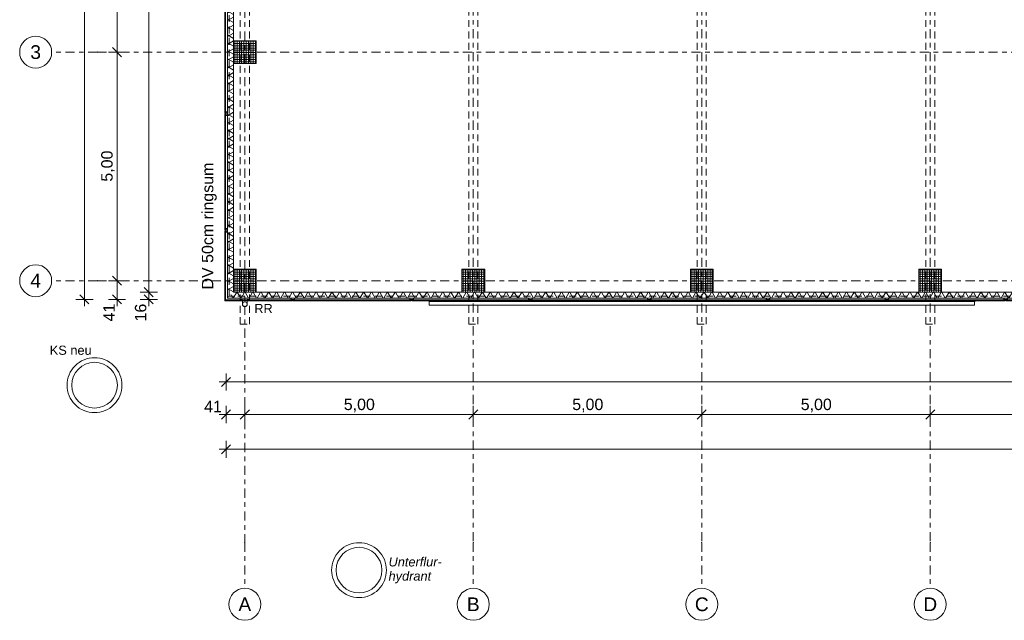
# Model space of a CAD drawing. Header units: metres. Extents: x -167 to 233, y -155 to 122.
# Tile 6 of 215: x 13 to 34, y 21 to 34. Entities that reach past the tile are written whole.
import ezdxf
from ezdxf.enums import TextEntityAlignment as Align

# ---------------------------------------------------------------- set-up
doc = ezdxf.new("R2010")
doc.units = ezdxf.units.M
doc.header["$MEASUREMENT"] = 0
for name, pattern in [('Raster', [0.4, 0.2, -0.1, 0, -0.1]), ('Strichlinie eng', [0.23, 0.15, -0.08]), ('Untersicht', [0.2, 0.15, -0.05])]:
    doc.linetypes.add(name, pattern=pattern)
for name, color, linetype in [('10 Fassade', 7, 'Continuous'), ('10 Stütze', 7, 'Continuous'), ('10 Wand außen', 7, 'Continuous'), ('20 Träger', 7, 'Continuous'), ('30 Dachentwässerung', 7, 'Continuous'), ('50 Staffage', 7, 'Continuous'), ('70 Kanal', 7, 'Continuous'), ('90 Achsraster', 7, 'Continuous'), ('90 Allgemein Beschriftung', 7, 'Continuous'), ('94 Genehmigungsplanung Bemaßung', 7, 'Continuous')]:
    doc.layers.add(name, color=color, linetype=linetype)
doc.styles.add('ERSTELLTER_STIL_1', font='arial.ttf')
doc.styles.add('ERSTELLTER_STIL_2', font='arial.ttf')
doc.styles.add('ERSTELLTER_STIL_4', font='arial.ttf')
doc.dimstyles.new('ERSTELLTER_STIL__1', dxfattribs={"dimtxt": 0.25, "dimasz": 0.19, "dimexe": 0.18, "dimexo": 0.1, "dimgap": 0, "dimtad": 1, "dimtih": 1, "dimtoh": 1, "dimzin": 0, "dimdsep": 46, "dimtxsty": 'ERSTELLTER_STIL_1', "dimblk": 'ARROWHEAD_6', "dimblk1": 'ARROWHEAD_6', "dimblk2": 'ARROWHEAD_6', "dimcen": 0.09, "dimclrd": 7, "dimclre": 7, "dimclrt": 7, "dimazin": 0, "dimtfac": 1, "dimtdec": 4, "dimtmove": 0, "dimatfit": 3, "dimfxl": 1, "dimtolj": 1, "dimtzin": 0, "dimarcsym": 0})
doc.dimstyles.new('ERSTELLTER_STIL__2', dxfattribs={"dimtxt": 0.25, "dimasz": 0.19, "dimexe": 0.18, "dimexo": 0.1, "dimgap": 0, "dimtad": 1, "dimzin": 0, "dimdsep": 46, "dimtxsty": 'ERSTELLTER_STIL_1', "dimblk": 'ARROWHEAD_6', "dimblk1": 'ARROWHEAD_6', "dimblk2": 'ARROWHEAD_6', "dimcen": 0.09, "dimclrd": 7, "dimclre": 7, "dimclrt": 7, "dimazin": 0, "dimtfac": 1, "dimtdec": 4, "dimtmove": 0, "dimatfit": 3, "dimfxl": 1, "dimtolj": 1, "dimtzin": 0, "dimarcsym": 0})
pattern_1 = [(0, (27236.132094, 33357.27905), (0, 0.05), []), (90, (27236.132094, 33357.27905), (-0.05, 0), [])]
pattern_2 = [(60, (0, 0), (-0.1299038, 0.075), []), (120, (0, 0), (0.1299038, 0.075), [])]

# ---------------------------------------------------------------- blocks, each defined once
blk = doc.blocks.new('Standard-Rastermarker_137')
at = {"layer": '90 Achsraster', "color": 14, "linetype": 'Raster', "lineweight": 18, "true_color": 0xa80000}
for p, q in [((1, 0), (24.731, 0)), ((24.731, 0), (25.731, 0))]:
    blk.add_line(p, q, dxfattribs=at)
at = {"layer": '90 Achsraster', "color": 14, "linetype": 'Continuous', "lineweight": 18, "true_color": 0xa80000, "flags": 128}
blk.add_lwpolyline([(26.431, 0, 1), (25.731, 0, 1)], format="xyb", close=True, dxfattribs=at)
at = {"layer": '90 Achsraster', "color": 14, "linetype": 'Raster', "lineweight": 18, "true_color": 0xa80000}
blk.add_point((24.731, 0), dxfattribs=at)
blk.add_point((24.731, 0), dxfattribs=at)
at = {"layer": '90 Achsraster', "color": 14, "lineweight": 18, "true_color": 0xa80000, "style": 'ERSTELLTER_STIL_2'}
for tag, p in [('AC_MarkerText_1_0', (-0.569, -0.069)), ('AC_MarkerText_1_1', (25.862, -0.069))]:
    blk.add_attdef(tag, text='', height=0.3, rotation=90, dxfattribs=at).set_placement(p, align=Align.TOP_CENTER)
blk = doc.blocks.new('Standard-Rastermarker_138')
at = {"layer": '90 Achsraster', "color": 14, "linetype": 'Raster', "lineweight": 18, "true_color": 0xa80000}
for p, q in [((1, 0), (24.681, 0)), ((24.681, 0), (25.681, 0))]:
    blk.add_line(p, q, dxfattribs=at)
at = {"layer": '90 Achsraster', "color": 14, "linetype": 'Continuous', "lineweight": 18, "true_color": 0xa80000, "flags": 128}
blk.add_lwpolyline([(26.381, 0, 1), (25.681, 0, 1)], format="xyb", close=True, dxfattribs=at)
at = {"layer": '90 Achsraster', "color": 14, "linetype": 'Raster', "lineweight": 18, "true_color": 0xa80000}
blk.add_point((24.681, 0), dxfattribs=at)
blk.add_point((24.681, 0), dxfattribs=at)
at = {"layer": '90 Achsraster', "color": 14, "lineweight": 18, "true_color": 0xa80000, "style": 'ERSTELLTER_STIL_2'}
for tag, p in [('AC_MarkerText_1_0', (-0.569, -0.069)), ('AC_MarkerText_1_1', (25.812, -0.069))]:
    blk.add_attdef(tag, text='', height=0.3, rotation=90, dxfattribs=at).set_placement(p, align=Align.TOP_CENTER)
blk = doc.blocks.new('Text 3D 27')
at = {"layer": '50 Staffage', "color": 1, "linetype": 'Continuous', "lineweight": 18, "true_color": 0xf50000}
for q in [(0, 0), (11.938, -0.079)]:
    blk.add_line((11.938, 0), q, dxfattribs=at)
at = {"layer": '50 Staffage', "color": 1, "linetype": 'Continuous', "lineweight": 18, "true_color": 0xf50000, "flags": 128}
blk.add_lwpolyline([(0, 0), (0, -0.079), (11.938, -0.079), (11.938, 0)], close=True, dxfattribs=at)
at = {"layer": '50 Staffage', "color": 1, "linetype": 'Continuous', "lineweight": 18, "true_color": 0xf50000}
blk.add_point((11.938, 0), dxfattribs=at)
blk = doc.blocks.new('Standard-Rastermarker_139')
at = {"layer": '90 Achsraster', "color": 14, "linetype": 'Raster', "lineweight": 18, "true_color": 0xa80000}
for q in [(0, 0), (45.443, 0)]:
    blk.add_line((1, 0), q, dxfattribs=at)
at = {"layer": '90 Achsraster', "color": 14, "linetype": 'Continuous', "lineweight": 18, "true_color": 0xa80000, "flags": 128}
blk.add_lwpolyline([(0, 0, 1), (-0.7, 0, 1)], format="xyb", close=True, dxfattribs=at)
at = {"layer": '90 Achsraster', "color": 14, "linetype": 'Raster', "lineweight": 18, "true_color": 0xa80000}
blk.add_point((1, 0), dxfattribs=at)
blk.add_point((1, 0), dxfattribs=at)
at = {"layer": '90 Achsraster', "color": 14, "lineweight": 18, "true_color": 0xa80000, "style": 'ERSTELLTER_STIL_2'}
for tag, p in [('AC_MarkerText_1_0', (-0.35, 0.15)), ('AC_MarkerText_1_1', (46.793, 0.15))]:
    blk.add_attdef(tag, text='', height=0.3, dxfattribs=at).set_placement(p, align=Align.TOP_CENTER)
blk = doc.blocks.new('Rechteck Raster Kassetten Fassade - ACB_3')
at = {"layer": '10 Fassade', "linetype": 'Continuous', "lineweight": 18}
h = blk.add_hatch(dxfattribs=at)
h.set_pattern_fill('Dämmung__weich_0001', color=8, style=0, pattern_type=2)
h.set_pattern_definition(pattern_2)
h.paths.add_polyline_path([(0, 0), (15.5, 0), (15.63, 0.13), (-0.13, 0.13)])
at = {"layer": '10 Fassade', "linetype": 'Continuous', "lineweight": 0, "true_color": 0x9e9e9e}
for points in [[(9.06, 0.19), (9.06, 0.17), (11.59, 0.17), (11.59, 0.19)], [(11.61, 0.19), (11.61, 0.17), (14.14, 0.17), (14.14, 0.19)], [(14.16, 0.19), (14.16, 0.17), (15.67, 0.17), (15.69, 0.19)]]:
    blk.add_hatch(color=253, dxfattribs=at).paths.add_polyline_path(points)
h = blk.add_hatch(color=253, dxfattribs=at)
h.paths.add_polyline_path([(11.64, 0.13), (11.64, 0.17), (11.56, 0.17), (11.56, 0.13)])
h.paths.add_polyline_path([(11.565, 0.165), (11.635, 0.165), (11.635, 0.135), (11.565, 0.135)], flags=0)
h = blk.add_hatch(color=253, dxfattribs=at)
h.paths.add_polyline_path([(14.19, 0.13), (14.19, 0.17), (14.11, 0.17), (14.11, 0.13)])
h.paths.add_polyline_path([(14.115, 0.165), (14.185, 0.165), (14.185, 0.135), (14.115, 0.135)], flags=0)
at = {"layer": '10 Fassade', "color": 7, "linetype": 'Continuous', "lineweight": 13}
for p, q in [((15.63, 0.13), (-0.13, 0.13)), ((0, 0), (15.5, 0)), ((11.59, 0.19), (9.06, 0.19)), ((11.59, 0.19), (9.06, 0.19)), ((9.06, 0.17), (11.59, 0.17)), ((9.06, 0.17), (11.59, 0.17)), ((11.64, 0.17), (11.56, 0.17)), ((11.56, 0.17), (11.56, 0.13)), ((11.64, 0.17), (11.56, 0.17)), ((11.56, 0.17), (11.56, 0.13)), ((11.64, 0.13), (11.56, 0.13)), ((11.64, 0.13), (11.56, 0.13)), ((11.565, 0.165), (11.565, 0.135)), ((11.635, 0.165), (11.565, 0.165)), ((11.565, 0.165), (11.565, 0.135)), ((11.635, 0.165), (11.565, 0.165)), ((11.635, 0.135), (11.565, 0.135)), ((11.635, 0.135), (11.565, 0.135)), ((11.59, 0.17), (11.59, 0.19)), ((11.59, 0.17), (11.59, 0.19)), ((14.14, 0.19), (11.61, 0.19)), ((11.61, 0.19), (11.61, 0.17)), ((14.14, 0.19), (11.61, 0.19)), ((11.61, 0.19), (11.61, 0.17)), ((11.61, 0.17), (14.14, 0.17)), ((11.61, 0.17), (14.14, 0.17)), ((11.635, 0.165), (11.635, 0.135)), ((11.635, 0.165), (11.635, 0.135)), ((11.64, 0.17), (11.64, 0.13)), ((11.64, 0.17), (11.64, 0.13)), ((14.19, 0.17), (14.11, 0.17)), ((14.11, 0.17), (14.11, 0.13)), ((14.19, 0.17), (14.11, 0.17)), ((14.11, 0.17), (14.11, 0.13)), ((14.19, 0.13), (14.11, 0.13)), ((14.19, 0.13), (14.11, 0.13)), ((14.115, 0.165), (14.115, 0.135)), ((14.185, 0.165), (14.115, 0.165)), ((14.115, 0.165), (14.115, 0.135)), ((14.185, 0.165), (14.115, 0.165)), ((14.185, 0.135), (14.115, 0.135)), ((14.185, 0.135), (14.115, 0.135)), ((14.14, 0.17), (14.14, 0.19)), ((14.14, 0.17), (14.14, 0.19)), ((15.69, 0.19), (14.16, 0.19)), ((14.16, 0.19), (14.16, 0.17)), ((15.69, 0.19), (14.16, 0.19)), ((14.16, 0.19), (14.16, 0.17)), ((14.16, 0.17), (15.67, 0.17)), ((14.16, 0.17), (15.67, 0.17)), ((14.185, 0.165), (14.185, 0.135)), ((14.185, 0.165), (14.185, 0.135)), ((14.19, 0.17), (14.19, 0.13)), ((14.19, 0.17), (14.19, 0.13)), ((15.67, 0.17), (15.69, 0.19)), ((15.67, 0.17), (15.69, 0.19))]:
    blk.add_line(p, q, dxfattribs=at)
at = {"layer": '10 Fassade', "color": 7, "linetype": 'Strichlinie eng', "lineweight": 13}
blk.add_line((15.59, 0.09), (-0.09, 0.09), dxfattribs=at)
blk = doc.blocks.new('Rechteck Raster Kassetten Fassade - ACB_4')
at = {"layer": '10 Fassade', "linetype": 'Continuous', "lineweight": 0, "true_color": 0x9e9e9e}
for points in [[(-0.19, 0.19), (-0.17, 0.17), (1.29, 0.17), (1.29, 0.19)], [(1.31, 0.19), (1.31, 0.17), (3.89, 0.17), (3.89, 0.19)], [(3.91, 0.19), (3.91, 0.17), (6.49, 0.17), (6.49, 0.19)], [(6.51, 0.19), (6.51, 0.17), (9.09, 0.17), (9.09, 0.19)], [(9.11, 0.19), (9.11, 0.17), (11.69, 0.17), (11.69, 0.19)], [(11.71, 0.19), (11.71, 0.17), (14.29, 0.17), (14.29, 0.19)], [(14.31, 0.19), (14.31, 0.17), (16.89, 0.17), (16.89, 0.19)], [(16.91, 0.19), (16.91, 0.17), (19.49, 0.17), (19.49, 0.19)], [(19.51, 0.19), (19.51, 0.17), (20.25, 0.17), (20.25, 0.19)]]:
    blk.add_hatch(color=253, dxfattribs=at).paths.add_polyline_path(points)
at = {"layer": '10 Fassade', "linetype": 'Continuous', "lineweight": 18}
h = blk.add_hatch(dxfattribs=at)
h.set_pattern_fill('Dämmung__weich_0001', color=8, style=0, pattern_type=2)
h.set_pattern_definition(pattern_2)
h.paths.add_polyline_path([(0, 0), (20.25, 0), (20.25, 0.13), (-0.13, 0.13)])
at = {"layer": '10 Fassade', "linetype": 'Continuous', "lineweight": 0, "true_color": 0x9e9e9e}
h = blk.add_hatch(color=253, dxfattribs=at)
h.paths.add_polyline_path([(1.34, 0.13), (1.34, 0.17), (1.26, 0.17), (1.26, 0.13)])
h.paths.add_polyline_path([(1.265, 0.165), (1.335, 0.165), (1.335, 0.135), (1.265, 0.135)], flags=0)
h = blk.add_hatch(color=253, dxfattribs=at)
h.paths.add_polyline_path([(3.94, 0.13), (3.94, 0.17), (3.86, 0.17), (3.86, 0.13)])
h.paths.add_polyline_path([(3.865, 0.165), (3.935, 0.165), (3.935, 0.135), (3.865, 0.135)], flags=0)
h = blk.add_hatch(color=253, dxfattribs=at)
h.paths.add_polyline_path([(6.54, 0.13), (6.54, 0.17), (6.46, 0.17), (6.46, 0.13)])
h.paths.add_polyline_path([(6.465, 0.165), (6.535, 0.165), (6.535, 0.135), (6.465, 0.135)], flags=0)
h = blk.add_hatch(color=253, dxfattribs=at)
h.paths.add_polyline_path([(9.14, 0.13), (9.14, 0.17), (9.06, 0.17), (9.06, 0.13)])
h.paths.add_polyline_path([(9.065, 0.165), (9.135, 0.165), (9.135, 0.135), (9.065, 0.135)], flags=0)
h = blk.add_hatch(color=253, dxfattribs=at)
h.paths.add_polyline_path([(11.74, 0.13), (11.74, 0.17), (11.66, 0.17), (11.66, 0.13)])
h.paths.add_polyline_path([(11.665, 0.165), (11.735, 0.165), (11.735, 0.135), (11.665, 0.135)], flags=0)
h = blk.add_hatch(color=253, dxfattribs=at)
h.paths.add_polyline_path([(14.34, 0.13), (14.34, 0.17), (14.26, 0.17), (14.26, 0.13)])
h.paths.add_polyline_path([(14.265, 0.165), (14.335, 0.165), (14.335, 0.135), (14.265, 0.135)], flags=0)
h = blk.add_hatch(color=253, dxfattribs=at)
h.paths.add_polyline_path([(16.94, 0.13), (16.94, 0.17), (16.86, 0.17), (16.86, 0.13)])
h.paths.add_polyline_path([(16.865, 0.165), (16.935, 0.165), (16.935, 0.135), (16.865, 0.135)], flags=0)
h = blk.add_hatch(color=253, dxfattribs=at)
h.paths.add_polyline_path([(19.54, 0.13), (19.54, 0.17), (19.46, 0.17), (19.46, 0.13)])
h.paths.add_polyline_path([(19.465, 0.165), (19.535, 0.165), (19.535, 0.135), (19.465, 0.135)], flags=0)
at = {"layer": '10 Fassade', "color": 7, "linetype": 'Continuous', "lineweight": 13}
for p, q in [((1.29, 0.19), (-0.19, 0.19)), ((-0.19, 0.19), (-0.17, 0.17)), ((1.29, 0.19), (-0.19, 0.19)), ((-0.19, 0.19), (-0.17, 0.17)), ((-0.17, 0.17), (1.29, 0.17)), ((-0.17, 0.17), (1.29, 0.17)), ((20.25, 0.13), (-0.13, 0.13)), ((0, 0), (20.25, 0)), ((1.34, 0.17), (1.26, 0.17)), ((1.26, 0.17), (1.26, 0.13)), ((1.34, 0.17), (1.26, 0.17)), ((1.26, 0.17), (1.26, 0.13)), ((1.34, 0.13), (1.26, 0.13)), ((1.34, 0.13), (1.26, 0.13)), ((1.265, 0.165), (1.265, 0.135)), ((1.335, 0.165), (1.265, 0.165)), ((1.265, 0.165), (1.265, 0.135)), ((1.335, 0.165), (1.265, 0.165)), ((1.335, 0.135), (1.265, 0.135)), ((1.335, 0.135), (1.265, 0.135)), ((1.29, 0.17), (1.29, 0.19)), ((1.29, 0.17), (1.29, 0.19)), ((3.89, 0.19), (1.31, 0.19)), ((1.31, 0.19), (1.31, 0.17)), ((3.89, 0.19), (1.31, 0.19)), ((1.31, 0.19), (1.31, 0.17)), ((1.31, 0.17), (3.89, 0.17)), ((1.31, 0.17), (3.89, 0.17)), ((1.335, 0.165), (1.335, 0.135)), ((1.335, 0.165), (1.335, 0.135)), ((1.34, 0.17), (1.34, 0.13)), ((1.34, 0.17), (1.34, 0.13)), ((3.94, 0.17), (3.86, 0.17)), ((3.86, 0.17), (3.86, 0.13)), ((3.94, 0.17), (3.86, 0.17)), ((3.86, 0.17), (3.86, 0.13)), ((3.94, 0.13), (3.86, 0.13)), ((3.94, 0.13), (3.86, 0.13)), ((3.865, 0.165), (3.865, 0.135)), ((3.935, 0.165), (3.865, 0.165)), ((3.865, 0.165), (3.865, 0.135)), ((3.935, 0.165), (3.865, 0.165)), ((3.935, 0.135), (3.865, 0.135)), ((3.935, 0.135), (3.865, 0.135)), ((3.89, 0.17), (3.89, 0.19)), ((3.89, 0.17), (3.89, 0.19)), ((6.49, 0.19), (3.91, 0.19)), ((3.91, 0.19), (3.91, 0.17)), ((6.49, 0.19), (3.91, 0.19)), ((3.91, 0.19), (3.91, 0.17)), ((3.91, 0.17), (6.49, 0.17)), ((3.91, 0.17), (6.49, 0.17)), ((3.935, 0.165), (3.935, 0.135)), ((3.935, 0.165), (3.935, 0.135)), ((3.94, 0.17), (3.94, 0.13)), ((3.94, 0.17), (3.94, 0.13)), ((6.54, 0.17), (6.46, 0.17)), ((6.46, 0.17), (6.46, 0.13)), ((6.54, 0.17), (6.46, 0.17)), ((6.46, 0.17), (6.46, 0.13)), ((6.54, 0.13), (6.46, 0.13)), ((6.54, 0.13), (6.46, 0.13)), ((6.465, 0.165), (6.465, 0.135)), ((6.535, 0.165), (6.465, 0.165)), ((6.465, 0.165), (6.465, 0.135)), ((6.535, 0.165), (6.465, 0.165)), ((6.535, 0.135), (6.465, 0.135)), ((6.535, 0.135), (6.465, 0.135)), ((6.49, 0.17), (6.49, 0.19)), ((6.49, 0.17), (6.49, 0.19)), ((9.09, 0.19), (6.51, 0.19)), ((6.51, 0.19), (6.51, 0.17)), ((9.09, 0.19), (6.51, 0.19)), ((6.51, 0.19), (6.51, 0.17)), ((6.51, 0.17), (9.09, 0.17)), ((6.51, 0.17), (9.09, 0.17)), ((6.535, 0.165), (6.535, 0.135)), ((6.535, 0.165), (6.535, 0.135)), ((6.54, 0.17), (6.54, 0.13)), ((6.54, 0.17), (6.54, 0.13)), ((9.14, 0.17), (9.06, 0.17)), ((9.06, 0.17), (9.06, 0.13)), ((9.14, 0.17), (9.06, 0.17)), ((9.06, 0.17), (9.06, 0.13)), ((9.14, 0.13), (9.06, 0.13)), ((9.14, 0.13), (9.06, 0.13)), ((9.065, 0.165), (9.065, 0.135)), ((9.135, 0.165), (9.065, 0.165)), ((9.065, 0.165), (9.065, 0.135)), ((9.135, 0.165), (9.065, 0.165)), ((9.135, 0.135), (9.065, 0.135)), ((9.135, 0.135), (9.065, 0.135)), ((9.09, 0.17), (9.09, 0.19)), ((9.09, 0.17), (9.09, 0.19)), ((11.69, 0.19), (9.11, 0.19)), ((9.11, 0.19), (9.11, 0.17)), ((11.69, 0.19), (9.11, 0.19)), ((9.11, 0.19), (9.11, 0.17)), ((9.11, 0.17), (11.69, 0.17)), ((9.11, 0.17), (11.69, 0.17)), ((9.135, 0.165), (9.135, 0.135)), ((9.135, 0.165), (9.135, 0.135)), ((9.14, 0.17), (9.14, 0.13)), ((9.14, 0.17), (9.14, 0.13)), ((11.74, 0.17), (11.66, 0.17)), ((11.66, 0.17), (11.66, 0.13)), ((11.74, 0.17), (11.66, 0.17)), ((11.66, 0.17), (11.66, 0.13)), ((11.74, 0.13), (11.66, 0.13)), ((11.74, 0.13), (11.66, 0.13)), ((11.665, 0.165), (11.665, 0.135)), ((11.735, 0.165), (11.665, 0.165)), ((11.665, 0.165), (11.665, 0.135)), ((11.735, 0.165), (11.665, 0.165)), ((11.735, 0.135), (11.665, 0.135)), ((11.735, 0.135), (11.665, 0.135)), ((11.69, 0.17), (11.69, 0.19)), ((11.69, 0.17), (11.69, 0.19)), ((14.29, 0.19), (11.71, 0.19)), ((11.71, 0.19), (11.71, 0.17)), ((14.29, 0.19), (11.71, 0.19)), ((11.71, 0.19), (11.71, 0.17)), ((11.71, 0.17), (14.29, 0.17)), ((11.71, 0.17), (14.29, 0.17)), ((11.735, 0.165), (11.735, 0.135)), ((11.735, 0.165), (11.735, 0.135)), ((11.74, 0.17), (11.74, 0.13)), ((11.74, 0.17), (11.74, 0.13)), ((14.34, 0.17), (14.26, 0.17)), ((14.26, 0.17), (14.26, 0.13)), ((14.34, 0.17), (14.26, 0.17)), ((14.26, 0.17), (14.26, 0.13)), ((14.34, 0.13), (14.26, 0.13)), ((14.34, 0.13), (14.26, 0.13)), ((14.265, 0.165), (14.265, 0.135)), ((14.335, 0.165), (14.265, 0.165)), ((14.265, 0.165), (14.265, 0.135)), ((14.335, 0.165), (14.265, 0.165)), ((14.335, 0.135), (14.265, 0.135)), ((14.335, 0.135), (14.265, 0.135)), ((14.29, 0.17), (14.29, 0.19)), ((14.29, 0.17), (14.29, 0.19)), ((16.89, 0.19), (14.31, 0.19)), ((14.31, 0.19), (14.31, 0.17)), ((16.89, 0.19), (14.31, 0.19)), ((14.31, 0.19), (14.31, 0.17)), ((14.31, 0.17), (16.89, 0.17)), ((14.31, 0.17), (16.89, 0.17)), ((14.335, 0.165), (14.335, 0.135)), ((14.335, 0.165), (14.335, 0.135)), ((14.34, 0.17), (14.34, 0.13)), ((14.34, 0.17), (14.34, 0.13)), ((16.94, 0.17), (16.86, 0.17)), ((16.86, 0.17), (16.86, 0.13)), ((16.94, 0.17), (16.86, 0.17)), ((16.86, 0.17), (16.86, 0.13)), ((16.94, 0.13), (16.86, 0.13)), ((16.94, 0.13), (16.86, 0.13)), ((16.865, 0.165), (16.865, 0.135)), ((16.935, 0.165), (16.865, 0.165)), ((16.865, 0.165), (16.865, 0.135)), ((16.935, 0.165), (16.865, 0.165)), ((16.935, 0.135), (16.865, 0.135)), ((16.935, 0.135), (16.865, 0.135)), ((16.89, 0.17), (16.89, 0.19)), ((16.89, 0.17), (16.89, 0.19)), ((19.49, 0.19), (16.91, 0.19)), ((16.91, 0.19), (16.91, 0.17)), ((19.49, 0.19), (16.91, 0.19)), ((16.91, 0.19), (16.91, 0.17)), ((16.91, 0.17), (19.49, 0.17)), ((16.91, 0.17), (19.49, 0.17)), ((16.935, 0.165), (16.935, 0.135)), ((16.935, 0.165), (16.935, 0.135)), ((16.94, 0.17), (16.94, 0.13)), ((16.94, 0.17), (16.94, 0.13)), ((19.54, 0.17), (19.46, 0.17)), ((19.46, 0.17), (19.46, 0.13)), ((19.54, 0.17), (19.46, 0.17)), ((19.46, 0.17), (19.46, 0.13)), ((19.54, 0.13), (19.46, 0.13)), ((19.54, 0.13), (19.46, 0.13)), ((19.465, 0.165), (19.465, 0.135)), ((19.535, 0.165), (19.465, 0.165)), ((19.465, 0.165), (19.465, 0.135)), ((19.535, 0.165), (19.465, 0.165)), ((19.535, 0.135), (19.465, 0.135)), ((19.535, 0.135), (19.465, 0.135)), ((19.49, 0.17), (19.49, 0.19)), ((19.49, 0.17), (19.49, 0.19)), ((20.25, 0.19), (19.51, 0.19)), ((19.51, 0.19), (19.51, 0.17)), ((20.25, 0.19), (19.51, 0.19)), ((19.51, 0.19), (19.51, 0.17)), ((19.51, 0.17), (20.25, 0.17)), ((19.51, 0.17), (20.25, 0.17)), ((19.535, 0.165), (19.535, 0.135)), ((19.535, 0.165), (19.535, 0.135)), ((19.54, 0.17), (19.54, 0.13)), ((19.54, 0.17), (19.54, 0.13)), ((20.25, 0.17), (20.25, 0.19)), ((20.25, 0.17), (20.25, 0.19))]:
    blk.add_line(p, q, dxfattribs=at)
at = {"layer": '10 Fassade', "color": 7, "linetype": 'Strichlinie eng', "lineweight": 13}
blk.add_line((20.25, 0.09), (-0.09, 0.09), dxfattribs=at)
blk = doc.blocks.new('Fallrohr 27')
at = {"layer": '30 Dachentwässerung', "color": 7, "linetype": 'Continuous', "lineweight": 13, "flags": 128}
for points in [[(-0.09, 0.05), (-0.0502, 0.05), (-0.0502, -0.05, 1), (0.0502, -0.05), (0.0502, 0.05), (0.09, 0.05), (0.09, 0.048), (0.052, 0.048), (0.052, -0.05, -1), (-0.052, -0.05), (-0.052, 0.048), (-0.09, 0.048)], [(-0.09, 0.05), (-0.0502, 0.05), (-0.0502, -0.05, 1), (0.0502, -0.05), (0.0502, 0.05), (0.09, 0.05), (0.09, 0.048), (0.052, 0.048), (0.052, -0.05, -1), (-0.052, -0.05), (-0.052, 0.048), (-0.09, 0.048)], [(-0.09, 0.05), (-0.0502, 0.05), (-0.0502, -0.05, 1), (0.0502, -0.05), (0.0502, 0.05), (0.09, 0.05), (0.09, 0.048), (0.052, 0.048), (0.052, -0.05, -1), (-0.052, -0.05), (-0.052, 0.048), (-0.09, 0.048)], [(0.05, -0.05, 1), (-0.05, -0.05, 1)]]:
    blk.add_lwpolyline(points, format="xyb", close=True, dxfattribs=at)
blk = doc.blocks.new('*D222', base_point=(27236.132, 33357.279))
at = {"layer": '94 Genehmigungsplanung Bemaßung', "color": 7, "linetype": 'Continuous', "lineweight": 13}
for p, q in [((17.191, 25.663), (17.341, 25.663)), ((17.441, 25.763), (17.241, 25.563)), ((17.341, 25.475), (17.341, 25.85)), ((17.341, 25.663), (17.751, 25.663)), ((17.851, 25.763), (17.651, 25.563)), ((17.751, 25.475), (17.751, 25.85))]:
    blk.add_line(p, q, dxfattribs=at)
at = {"layer": '94 Genehmigungsplanung Bemaßung', "color": 7, "lineweight": 13, "insert": (16.86, 25.713), "char_height": 0.25, "attachment_point": 7, "style": 'ERSTELLTER_STIL_1'}
blk.add_mtext('\\A1;{\\pql;\\fArial|b0|i0|c0|p0;\\W1.000000;41}', dxfattribs=at)
blk = doc.blocks.new('ARROWHEAD_6')
at = {"color": 0, "linetype": 'Continuous', "lineweight": 0}
for p, q in [((0, 0), (-1, 0)), ((-0.5, -0.5), (0.5, 0.5))]:
    blk.add_line(p, q, dxfattribs=at)
blk = doc.blocks.new('*D224', base_point=(27236.132, 33357.279))
at = {"layer": '94 Genehmigungsplanung Bemaßung', "color": 7, "linetype": 'Continuous', "lineweight": 13}
for p, q in [((17.851, 25.763), (17.651, 25.563)), ((17.751, 25.475), (17.751, 25.85)), ((17.751, 25.663), (22.751, 25.663)), ((22.851, 25.763), (22.651, 25.563)), ((22.751, 25.475), (22.751, 25.85))]:
    blk.add_line(p, q, dxfattribs=at)
at = {"layer": '94 Genehmigungsplanung Bemaßung', "color": 7, "lineweight": 13, "insert": (19.917, 25.713), "char_height": 0.25, "attachment_point": 7, "style": 'ERSTELLTER_STIL_1'}
blk.add_mtext('\\A1;{\\pql;\\fArial|b0|i0|c0|p0;\\W1.000000;5,00}', dxfattribs=at)
blk = doc.blocks.new('*D225', base_point=(27236.132, 33357.279))
at = {"layer": '94 Genehmigungsplanung Bemaßung', "color": 7, "linetype": 'Continuous', "lineweight": 13}
for p, q in [((22.851, 25.763), (22.651, 25.563)), ((22.751, 25.475), (22.751, 25.85)), ((22.751, 25.663), (27.751, 25.663)), ((27.851, 25.763), (27.651, 25.563)), ((27.751, 25.475), (27.751, 25.85))]:
    blk.add_line(p, q, dxfattribs=at)
at = {"layer": '94 Genehmigungsplanung Bemaßung', "color": 7, "lineweight": 13, "insert": (24.917, 25.713), "char_height": 0.25, "attachment_point": 7, "style": 'ERSTELLTER_STIL_1'}
blk.add_mtext('\\A1;{\\pql;\\fArial|b0|i0|c0|p0;\\W1.000000;5,00}', dxfattribs=at)
blk = doc.blocks.new('*D226', base_point=(27236.132, 33357.279))
at = {"layer": '94 Genehmigungsplanung Bemaßung', "color": 7, "linetype": 'Continuous', "lineweight": 13}
for p, q in [((27.851, 25.763), (27.651, 25.563)), ((27.751, 25.475), (27.751, 25.85)), ((27.751, 25.663), (32.751, 25.663)), ((32.851, 25.763), (32.651, 25.563)), ((32.751, 25.475), (32.751, 25.85))]:
    blk.add_line(p, q, dxfattribs=at)
at = {"layer": '94 Genehmigungsplanung Bemaßung', "color": 7, "lineweight": 13, "insert": (29.917, 25.713), "char_height": 0.25, "attachment_point": 7, "style": 'ERSTELLTER_STIL_1'}
blk.add_mtext('\\A1;{\\pql;\\fArial|b0|i0|c0|p0;\\W1.000000;5,00}', dxfattribs=at)
blk = doc.blocks.new('*D227', base_point=(27236.132, 33357.279))
at = {"layer": '94 Genehmigungsplanung Bemaßung', "color": 7, "linetype": 'Continuous', "lineweight": 13}
for p, q in [((32.851, 25.763), (32.651, 25.563)), ((32.751, 25.475), (32.751, 25.85)), ((32.751, 25.663), (37.751, 25.663)), ((37.851, 25.763), (37.651, 25.563)), ((37.751, 25.475), (37.751, 25.85))]:
    blk.add_line(p, q, dxfattribs=at)
at = {"layer": '94 Genehmigungsplanung Bemaßung', "color": 7, "lineweight": 13, "insert": (34.917, 25.713), "char_height": 0.25, "attachment_point": 7, "style": 'ERSTELLTER_STIL_1'}
blk.add_mtext('\\A1;{\\pql;\\fArial|b0|i0|c0|p0;\\W1.000000;5,00}', dxfattribs=at)
blk = doc.blocks.new('*D244', base_point=(27236.132, 33357.279))
at = {"layer": '94 Genehmigungsplanung Bemaßung', "color": 7, "linetype": 'Continuous', "lineweight": 13}
for p, q in [((14.429, 44), (14.054, 44)), ((14.341, 43.9), (14.141, 44.1)), ((14.241, 44), (14.241, 44.15)), ((14.241, 28.18), (14.241, 44)), ((14.141, 28.28), (14.341, 28.08)), ((14.429, 28.18), (14.054, 28.18)), ((14.241, 28.03), (14.241, 28.18))]:
    blk.add_line(p, q, dxfattribs=at)
at = {"layer": '94 Genehmigungsplanung Bemaßung', "color": 7, "lineweight": 13, "insert": (14.191, 35.661), "char_height": 0.25, "attachment_point": 7, "rotation": 90, "style": 'ERSTELLTER_STIL_1'}
blk.add_mtext('\\A1;{\\pql;\\fArial|b0|i0|c0|p0;\\W1.000000;15,82}', dxfattribs=at)
blk = doc.blocks.new('*D252', base_point=(27236.132, 33357.279))
at = {"layer": '94 Genehmigungsplanung Bemaßung', "color": 7, "linetype": 'Continuous', "lineweight": 13}
for p, q in [((15.837, 28.34), (15.462, 28.34)), ((15.549, 28.44), (15.749, 28.24)), ((15.549, 28.28), (15.749, 28.08)), ((15.649, 28.18), (15.649, 28.34)), ((15.837, 28.18), (15.462, 28.18)), ((15.649, 28.03), (15.649, 28.18))]:
    blk.add_line(p, q, dxfattribs=at)
at = {"layer": '94 Genehmigungsplanung Bemaßung', "color": 7, "lineweight": 13, "insert": (15.599, 27.698), "char_height": 0.25, "attachment_point": 7, "rotation": 90, "style": 'ERSTELLTER_STIL_1'}
blk.add_mtext('\\A1;{\\pql;\\fArial|b0|i0|c0|p0;\\W1.000000;16}', dxfattribs=at)
blk = doc.blocks.new('*D253', base_point=(27236.132, 33357.279))
at = {"layer": '94 Genehmigungsplanung Bemaßung', "color": 7, "linetype": 'Continuous', "lineweight": 13}
for p, q in [((15.837, 43.84), (15.462, 43.84)), ((15.749, 43.74), (15.549, 43.94)), ((15.649, 28.34), (15.649, 43.84)), ((15.837, 28.34), (15.462, 28.34)), ((15.549, 28.44), (15.749, 28.24))]:
    blk.add_line(p, q, dxfattribs=at)
at = {"layer": '94 Genehmigungsplanung Bemaßung', "color": 7, "lineweight": 13, "char_height": 0.25, "attachment_point": 7, "rotation": 90, "style": 'ERSTELLTER_STIL_1'}
for s, insert in [('\\A1;{\\pql;\\fArial|b0|i0|c0|p0;\\W1.000000;16}', (15.599, 43.358)), ('\\A1;{\\pql;\\fArial|b0|i0|c0|p0;\\W1.000000;15,50}', (15.599, 35.47))]:
    blk.add_mtext(s, dxfattribs=dict(at, insert=insert))
blk = doc.blocks.new('*D255', base_point=(27236.132, 33357.279))
at = {"layer": '94 Genehmigungsplanung Bemaßung', "color": 7, "linetype": 'Continuous', "lineweight": 13}
for p, q in [((17.341, 26.186), (17.341, 26.561)), ((58.162, 26.186), (58.162, 26.561)), ((17.191, 26.374), (17.341, 26.374)), ((17.441, 26.474), (17.241, 26.274)), ((17.341, 26.374), (58.162, 26.374)), ((58.062, 26.274), (58.262, 26.474)), ((58.162, 26.374), (58.312, 26.374))]:
    blk.add_line(p, q, dxfattribs=at)
at = {"layer": '94 Genehmigungsplanung Bemaßung', "color": 7, "lineweight": 13, "insert": (37.323, 26.424), "char_height": 0.25, "attachment_point": 7, "style": 'ERSTELLTER_STIL_1'}
blk.add_mtext('\\A1;{\\pql;\\fArial|b0|i0|c0|p0;\\W1.000000;40,82}', dxfattribs=at)
blk = doc.blocks.new('*D259', base_point=(27236.132, 33357.279))
at = {"layer": '94 Genehmigungsplanung Bemaßung', "color": 7, "linetype": 'Continuous', "lineweight": 13}
for p, q in [((14.855, 28.69), (15.055, 28.49)), ((15.142, 28.59), (14.767, 28.59)), ((14.955, 28.18), (14.955, 28.59)), ((14.855, 28.28), (15.055, 28.08)), ((15.142, 28.18), (14.767, 28.18)), ((14.955, 28.03), (14.955, 28.18))]:
    blk.add_line(p, q, dxfattribs=at)
at = {"layer": '94 Genehmigungsplanung Bemaßung', "color": 7, "lineweight": 13, "insert": (14.905, 27.698), "char_height": 0.25, "attachment_point": 7, "rotation": 90, "style": 'ERSTELLTER_STIL_1'}
blk.add_mtext('\\A1;{\\pql;\\fArial|b0|i0|c0|p0;\\W1.000000;41}', dxfattribs=at)
blk = doc.blocks.new('*D260', base_point=(27236.132, 33357.279))
at = {"layer": '94 Genehmigungsplanung Bemaßung', "color": 7, "linetype": 'Continuous', "lineweight": 13}
for p, q in [((14.855, 33.69), (15.055, 33.49)), ((15.142, 33.59), (14.767, 33.59)), ((14.955, 28.59), (14.955, 33.59)), ((14.855, 28.69), (15.055, 28.49)), ((15.142, 28.59), (14.767, 28.59))]:
    blk.add_line(p, q, dxfattribs=at)
at = {"layer": '94 Genehmigungsplanung Bemaßung', "color": 7, "lineweight": 13, "insert": (14.905, 30.756), "char_height": 0.25, "attachment_point": 7, "rotation": 90, "style": 'ERSTELLTER_STIL_1'}
blk.add_mtext('\\A1;{\\pql;\\fArial|b0|i0|c0|p0;\\W1.000000;5,00}', dxfattribs=at)
blk = doc.blocks.new('*D261', base_point=(27236.132, 33357.279))
at = {"layer": '94 Genehmigungsplanung Bemaßung', "color": 7, "linetype": 'Continuous', "lineweight": 13}
for p, q in [((15.142, 38.59), (14.767, 38.59)), ((14.855, 38.69), (15.055, 38.49)), ((14.955, 33.59), (14.955, 38.59)), ((14.855, 33.69), (15.055, 33.49)), ((15.142, 33.59), (14.767, 33.59))]:
    blk.add_line(p, q, dxfattribs=at)
at = {"layer": '94 Genehmigungsplanung Bemaßung', "color": 7, "lineweight": 13, "insert": (14.905, 35.756), "char_height": 0.25, "attachment_point": 7, "rotation": 90, "style": 'ERSTELLTER_STIL_1'}
blk.add_mtext('\\A1;{\\pql;\\fArial|b0|i0|c0|p0;\\W1.000000;5,00}', dxfattribs=at)
blk = doc.blocks.new('*D263', base_point=(27236.132, 33357.279))
at = {"layer": '94 Genehmigungsplanung Bemaßung', "color": 7, "linetype": 'Continuous', "lineweight": 13}
for p, q in [((17.441, 25.001), (17.241, 24.801)), ((17.341, 24.714), (17.341, 25.089)), ((58.062, 24.801), (58.262, 25.001)), ((58.162, 24.714), (58.162, 25.089)), ((17.191, 24.901), (17.341, 24.901)), ((17.341, 24.901), (58.162, 24.901)), ((58.162, 24.901), (58.312, 24.901))]:
    blk.add_line(p, q, dxfattribs=at)
at = {"layer": '94 Genehmigungsplanung Bemaßung', "color": 7, "lineweight": 13, "insert": (37.323, 24.951), "char_height": 0.25, "attachment_point": 7, "style": 'ERSTELLTER_STIL_1'}
blk.add_mtext('\\A1;{\\pql;\\fArial|b0|i0|c0|p0;\\W1.000000;40,82}', dxfattribs=at)

msp = doc.modelspace()

# ---------------------------------------------------------------- hatches: boundary and pattern name
at = {"layer": '10 Stütze', "linetype": 'Continuous', "lineweight": 18}
h = msp.add_hatch(dxfattribs=at)
h.set_pattern_fill('Beton__Fertigteil_Stütze_B9', color=8, style=0, pattern_type=2)
h.set_pattern_definition(pattern_1)
h.paths.add_polyline_path([(17.501, 33.34), (18.001, 33.34), (18.001, 33.84), (17.501, 33.84)])
h = msp.add_hatch(dxfattribs=at)
h.set_pattern_fill('Beton__Fertigteil_Träger_1D', color=8, style=0, pattern_type=2)
h.set_pattern_definition(pattern_1)
h.paths.add_polyline_path([(17.501, 28.84), (17.501, 28.34), (18.001, 28.34), (18.001, 28.84)])
h = msp.add_hatch(dxfattribs=at)
h.set_pattern_fill('Beton__Fertigteil_Träger_1D', color=8, style=0, pattern_type=2)
h.set_pattern_definition(pattern_1)
h.paths.add_polyline_path([(22.501, 28.84), (22.501, 28.34), (23.001, 28.34), (23.001, 28.84)])
h = msp.add_hatch(dxfattribs=at)
h.set_pattern_fill('Beton__Fertigteil_Träger_1D', color=8, style=0, pattern_type=2)
h.set_pattern_definition(pattern_1)
h.paths.add_polyline_path([(27.501, 28.84), (27.501, 28.34), (28.001, 28.34), (28.001, 28.84)])
h = msp.add_hatch(dxfattribs=at)
h.set_pattern_fill('Beton__Fertigteil_Träger_1D', color=8, style=0, pattern_type=2)
h.set_pattern_definition(pattern_1)
h.paths.add_polyline_path([(32.501, 28.84), (32.501, 28.34), (33.001, 28.34), (33.001, 28.84)])

# ---------------------------------------------------------------- linework, layer by layer
at = {"layer": '10 Stütze', "color": 7, "linetype": 'Continuous', "lineweight": 13, "flags": 128}
for points in [[(17.501, 33.34), (18.001, 33.34), (18.001, 33.84), (17.501, 33.84)], [(17.501, 28.84), (17.501, 28.34), (18.001, 28.34), (18.001, 28.84)], [(22.501, 28.84), (22.501, 28.34), (23.001, 28.34), (23.001, 28.84)], [(27.501, 28.84), (27.501, 28.34), (28.001, 28.34), (28.001, 28.84)], [(32.501, 28.84), (32.501, 28.34), (33.001, 28.34), (33.001, 28.84)]]:
    msp.add_lwpolyline(points, close=True, dxfattribs=at)
at = {"layer": '20 Träger', "color": 7, "linetype": 'Untersicht', "lineweight": 18}
for p, q in [((17.651, 27.64), (17.651, 44.54)), ((17.851, 27.64), (17.851, 44.54)), ((22.651, 27.64), (22.651, 44.54)), ((22.851, 27.64), (22.851, 44.54)), ((27.651, 27.64), (27.651, 44.54)), ((27.851, 27.64), (27.851, 44.54)), ((32.651, 27.64), (32.651, 44.54)), ((32.851, 27.64), (32.851, 44.54)), ((17.651, 27.64), (17.851, 27.64)), ((22.651, 27.64), (22.851, 27.64)), ((27.651, 27.64), (27.851, 27.64)), ((32.651, 27.64), (32.851, 27.64))]:
    msp.add_line(p, q, dxfattribs=at)
at = {"layer": '70 Kanal', "color": 7, "linetype": 'Continuous', "lineweight": 13, "flags": 128}
for points in [[(13.862, 26.304, 0.414214), (14.462, 25.704, 0.414214), (15.062, 26.304, 0.414214), (14.462, 26.904, 0.414214)], [(13.962, 26.304, -1), (14.962, 26.304, -1)], [(19.651, 22.258, 0.414214), (20.251, 21.658, 0.414214), (20.851, 22.258, 0.414214), (20.251, 22.858, 0.414214)], [(19.751, 22.258, -1), (20.751, 22.258, -1)]]:
    msp.add_lwpolyline(points, format="xyb", close=True, dxfattribs=at)

# ---------------------------------------------------------------- block references
at = {"layer": '10 Fassade', "color": 7, "linetype": 'Continuous', "lineweight": 13, "xscale": -1}
for name, p, rotation in [('Rechteck Raster Kassetten Fassade - ACB_3', (17.501, 43.84), 90), ('Rechteck Raster Kassetten Fassade - ACB_4', (17.501, 28.34), 180)]:
    msp.add_blockref(name, p, dxfattribs=dict(at, rotation=rotation))
at = {"layer": '30 Dachentwässerung', "color": 7, "linetype": 'Continuous', "lineweight": 13, "xscale": -1}
msp.add_blockref('Fallrohr 27', (17.751, 28.126), dxfattribs=at)
at = {"layer": '50 Staffage', "color": 1, "linetype": 'Continuous', "lineweight": 18, "true_color": 0xf50000}
msp.add_blockref('Text 3D 27', (21.782, 28.131), dxfattribs=at)
at = {"layer": '90 Achsraster', "color": 7, "linetype": 'Continuous', "lineweight": 18}
ref = msp.add_blockref('Standard-Rastermarker_137', (22.751, 47.592), dxfattribs=dict(at, rotation=270))
ref.add_attrib('AC_MarkerText_1_1', 'B', dxfattribs={"color": 14, "lineweight": 18, "true_color": 0xa80000, "height": 0.3, "rotation": 360, "style": 'ERSTELLTER_STIL_2'}).set_placement((22.751, 21.661), align=Align.TOP_CENTER)
ref = msp.add_blockref('Standard-Rastermarker_137', (27.751, 47.592), dxfattribs=dict(at, rotation=270))
ref.add_attrib('AC_MarkerText_1_1', 'C', dxfattribs={"color": 14, "lineweight": 18, "true_color": 0xa80000, "height": 0.3, "rotation": 360, "style": 'ERSTELLTER_STIL_2'}).set_placement((27.751, 21.661), align=Align.TOP_CENTER)
ref = msp.add_blockref('Standard-Rastermarker_137', (32.751, 47.592), dxfattribs=dict(at, rotation=270))
ref.add_attrib('AC_MarkerText_1_1', 'D', dxfattribs={"color": 14, "lineweight": 18, "true_color": 0xa80000, "height": 0.3, "rotation": 360, "style": 'ERSTELLTER_STIL_2'}).set_placement((32.751, 21.661), align=Align.TOP_CENTER)
ref = msp.add_blockref('Standard-Rastermarker_138', (17.751, 47.542), dxfattribs=dict(at, rotation=270))
ref.add_attrib('AC_MarkerText_1_1', 'A', dxfattribs={"color": 14, "lineweight": 18, "true_color": 0xa80000, "height": 0.3, "rotation": 360, "style": 'ERSTELLTER_STIL_2'}).set_placement((17.751, 21.661), align=Align.TOP_CENTER)
ref = msp.add_blockref('Standard-Rastermarker_139', (13.524, 33.59), dxfattribs=at)
ref.add_attrib('AC_MarkerText_1', '3', dxfattribs={"color": 14, "lineweight": 18, "true_color": 0xa80000, "height": 0.3, "style": 'ERSTELLTER_STIL_2'}).set_placement((13.174, 33.74), align=Align.TOP_CENTER)
ref = msp.add_blockref('Standard-Rastermarker_139', (13.524, 28.59), dxfattribs=at)
ref.add_attrib('AC_MarkerText_1', '4', dxfattribs={"color": 14, "lineweight": 18, "true_color": 0xa80000, "height": 0.3, "style": 'ERSTELLTER_STIL_2'}).set_placement((13.174, 28.74), align=Align.TOP_CENTER)

# ---------------------------------------------------------------- texts
at = {"layer": '10 Wand außen', "color": 7, "linetype": 'Continuous', "lineweight": 13, "char_height": 0.2, "attachment_point": 1, "style": 'ERSTELLTER_STIL_1'}
for s, insert in [('\\A1;{\\pql;\\fArial|b0|i0|c0|p0;\\W1.000000;RR}', (17.958, 28.081)), ('\\A1;{\\pql;\\fArial|b0|i0|c0|p0;\\W1.000000;KS neu}', (13.483, 27.169))]:
    msp.add_mtext(s, dxfattribs=dict(at, insert=insert))
at = {"layer": '10 Wand außen', "color": 7, "linetype": 'Continuous', "lineweight": 13, "insert": (20.897, 22.539), "char_height": 0.2, "attachment_point": 1, "line_spacing_factor": 0.930362, "style": 'ERSTELLTER_STIL_4'}
msp.add_mtext('\\A1;{\\pql;\\fArial|b0|i1|c0|p0;\\W1.000000;Unter\\fArial|b0|i1|c0|p0;\\W1.000000;flur-\\P\\pql;\\fArial|b0|i1|c0|p0;\\W1.000000;hydrant}', dxfattribs=at)
at = {"layer": '90 Allgemein Beschriftung', "color": 7, "linetype": 'Continuous', "lineweight": 13, "insert": (16.811, 28.397), "char_height": 0.25, "attachment_point": 1, "rotation": 90, "style": 'ERSTELLTER_STIL_1'}
msp.add_mtext('\\A1;{\\pql;\\fArial|b0|i0|c0|p0;\\W1.000000;DV 50cm\\fArial|b0|i0|c0|p0;\\W1.000000; ringsum}', dxfattribs=at)

# ---------------------------------------------------------------- dimensions: what is measured, and where the dimension line sits
at = {"layer": '94 Genehmigungsplanung Bemaßung', "color": 7, "linetype": 'Continuous', "lineweight": 13}
for base, p1, p2, picture, middle in [((14.241, 44), (17.341, 28.18), (17.341, 44), '*D244', (14.066, 36.079)), ((15.649, 43.84), (17.501, 28.34), (17.501, 43.84), '*D253', (15.474, 35.889)), ((14.955, 38.59), (13.174, 33.59), (13.174, 38.59), '*D261', (14.78, 36.08)), ((14.955, 33.59), (13.174, 28.59), (13.174, 33.59), '*D260', (14.78, 31.08)), ((14.955, 28.59), (18.055, 28.18), (13.174, 28.59), '*D259', (14.78, 27.889)), ((15.649, 28.34), (17.341, 28.18), (17.501, 28.34), '*D252', (15.474, 27.889))]:
    dim = msp.add_linear_dim(base=base, p1=p1, p2=p2, angle=90, dimstyle='ERSTELLTER_STIL__2', dxfattribs=at)
    dim.commit()
    dim.dimension.update_dxf_attribs({"geometry": picture, "text_midpoint": middle, "dimtype": 160, "text_rotation": 90})
for base, p1, p2, picture, middle in [((17.751, 25.663), (17.341, 28.18), (17.751, 28.17), '*D222', (17.05, 25.838)), ((58.162, 26.374), (17.341, 28.18), (58.162, 28.18), '*D255', (37.742, 26.549)), ((58.162, 24.901), (17.341, 28.18), (58.162, 28.18), '*D263', (37.742, 25.076)), ((22.751, 25.663), (17.751, 28.17), (22.751, 21.861), '*D224', (20.241, 25.838)), ((27.751, 25.663), (22.751, 21.861), (27.751, 21.861), '*D225', (25.241, 25.838)), ((32.751, 25.663), (27.751, 21.861), (32.751, 21.861), '*D226', (30.241, 25.838)), ((37.751, 25.663), (32.751, 21.861), (37.751, 21.861), '*D227', (35.241, 25.838))]:
    dim = msp.add_linear_dim(base=base, p1=p1, p2=p2, dimstyle='ERSTELLTER_STIL__1', dxfattribs=at)
    dim.commit()
    dim.dimension.update_dxf_attribs({"geometry": picture, "text_midpoint": middle, "dimtype": 160})

doc.saveas('drawing.dxf')
